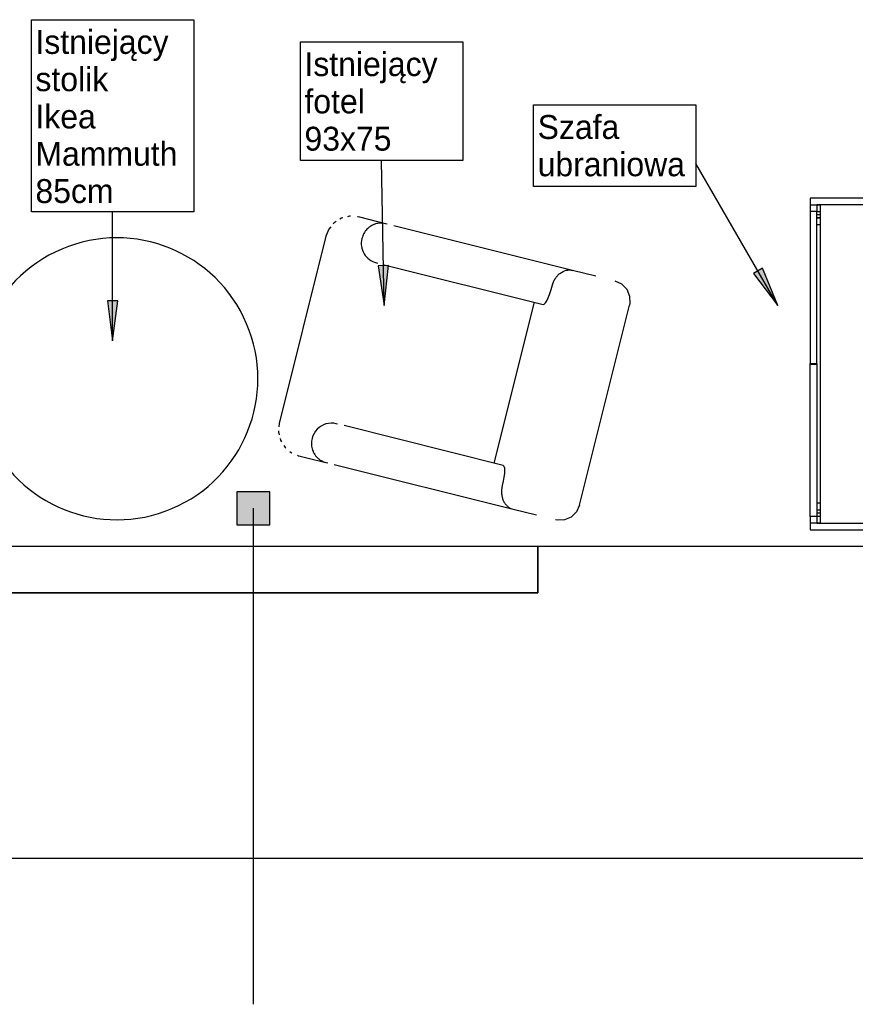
# Model space of a CAD drawing. Header units: centimetres. Extents: x -1062 to 5388, y 1642 to 2943.
# Tile 54 of 90: x 4357 to 4609, y 2000 to 2297. Entities that reach past the tile are written whole.
import ezdxf

# ---------------------------------------------------------------- set-up
doc = ezdxf.new("R2010")
doc.units = ezdxf.units.CM
for name, color, linetype in [('M-XREF', 252, 'Continuous'), ('XREF$0$Krawędzie wspólne', 8, 'Continuous'), ('XREF$0$Meble', 8, 'Continuous'), ('XREF$0$Notatki tekstowe', 8, 'Continuous'), ('XREF$0$Notatki tekstowe-1', 8, 'Continuous'), ('XREF$0$Oznaczenia pomieszczeń', 8, 'Continuous'), ('XREF$0$Oznaczenia pomieszczeń-1', 8, 'Continuous'), ('XREF$0$Zabudowa', 8, 'Continuous'), ('XREF$0$Zabudowa-1', 8, 'Continuous'), ('XREF$0$Ściany', 8, 'Continuous'), ('XREF$0$Ściany-2', 8, 'Continuous')]:
    doc.layers.add(name, color=color, linetype=linetype)
doc.styles.add('XREF$0$Arial', font='txt', dxfattribs={"height": 7.2})

# ---------------------------------------------------------------- blocks, each defined once
blk = doc.blocks.new('XREF$0$350238_Oak Coffee table HOLLY Dia 800x500 - 350238_Oak Coffee table HOLLY Dia 800x500-869748-Aranżacja_01')
at = {"layer": 'XREF$0$Meble'}
for start, end in [(360, 180), (180, 360)]:
    blk.add_arc((0, 0), 42.5, start, end, dxfattribs=at)
blk = doc.blocks.new('XREF$0$Armchair Plump - Armchair Plump 2-884728-Aranżacja_01')
at = {"layer": 'XREF$0$Meble'}
for p, q in [((31.1, 52.51), (-31.1, 52.51)), ((-37.1, 40.58), (-37.1, 33.34)), ((37.1, 33.34), (37.1, 40.58)), ((-37.1, 33.34), (-37.1, -22.2)), ((37.1, -22.2), (37.1, 33.34)), ((-31, 28.48), (-31.1, 28.48)), ((-25, -22.2), (-25, 27.25)), ((25, 27.25), (25, -22.2)), ((31, 28.48), (31.1, 28.48)), ((-25, 24.37), (25, 24.37)), ((-37.1, -24.25), (-37.1, -24.78)), ((-37.1, -24.78), (-37.1, -32.78)), ((-25, -24.61), (-25, -24.25)), ((25, -24.25), (25, -24.61)), ((37.1, -24.78), (37.1, -24.25)), ((37.1, -30.78), (37.1, -24.78)), ((-31.1, -30.6), (-31, -30.6)), ((31, -30.6), (31.1, -30.6)), ((37.1, -32.78), (37.1, -30.78)), ((-37.1, -32.78), (-37.1, -33.31)), ((-37.1, -33.31), (-37.08, -33.45)), ((37.05, -33.67), (37.1, -33.31)), ((37.1, -33.31), (37.1, -32.78)), ((-29.1, -41.31), (29.1, -41.31)), ((29.1, -41.31), (30.09, -41.15))]:
    blk.add_line(p, q, dxfattribs=at)
at = {"layer": 'XREF$0$Meble', "flags": 128}
for points in [[(-37.1, 46.51), (-36.69, 48.69), (-35.52, 50.57), (-33.75, 51.9), (-31.62, 52.49), (-31.1, 52.51)], [(31.1, 52.51), (33.28, 52.11), (35.16, 50.94), (36.48, 49.16), (37.08, 47.03), (37.1, 46.51)], [(-25, 27.25), (-25.15, 27.53), (-25.59, 27.79), (-26.31, 28.02), (-27.26, 28.22), (-28.4, 28.36), (-29.66, 28.45), (-31, 28.48)], [(25, 27.25), (25.15, 27.53), (25.59, 27.79), (26.31, 28.02), (27.26, 28.22), (28.4, 28.36), (29.66, 28.45), (31, 28.48)], [(-36.73, -35.58), (-36.69, -35.84), (-36.38, -36.43)], [(36.5, -36.14), (36.78, -35.56), (36.8, -35.42)], [(-35.74, -37.66), (-35.5, -38.1), (-35.08, -38.51)], [(35.19, -38.37), (35.67, -37.87), (35.84, -37.53)], [(-34.2, -39.37), (-33.66, -39.88), (-33.3, -40.06)], [(-32.2, -40.58), (-31.35, -40.99), (-29.1, -41.31)], [(31.3, -40.95), (31.63, -40.9), (32.38, -40.5)], [(33.44, -39.95), (33.9, -39.71), (34.33, -39.26)]]:
    blk.add_lwpolyline(points, dxfattribs=at)
at = {"layer": 'XREF$0$Meble'}
for centre, major_axis, start_param, end_param in [((-31, -24.61), (-6, 0), 1.570796, 3.141593), ((31, -24.61), (6, 0), 3.141593, 3.665191), ((31, -24.61), (6, 0), 3.66611, 4.712389)]:
    blk.add_ellipse(centre, major_axis=major_axis, ratio=0.999568, start_param=start_param, end_param=end_param, dxfattribs=at)
for points, knots in [([(-31.1, 28.48), (-31.51, 28.49), (-32.31, 28.55), (-33.26, 28.79), (-33.94, 29.06), (-34.42, 29.29), (-34.86, 29.55), (-35.79, 30.21), (-36.46, 31.04), (-36.86, 31.94), (-37.04, 32.56), (-37.1, 33.03), (-37.1, 33.34)], [0, 0, 0, 0, 0.111111, 0.222222, 0.277778, 0.333333, 0.388889, 0.444444, 0.722222, 0.791667, 0.861111, 1, 1, 1, 1]), ([(31.1, 28.48), (31.41, 28.49), (31.86, 28.51), (32.45, 28.6), (32.88, 28.7), (33.22, 28.8), (33.49, 28.89), (33.75, 28.98), (34.06, 29.12), (34.46, 29.31), (34.86, 29.55), (35.26, 29.83), (35.62, 30.14), (36.04, 30.56), (36.47, 31.13), (36.84, 31.85), (37.05, 32.59), (37.1, 33.09), (37.1, 33.34)], [-1, -1, -1, -1, -0.916667, -0.875, -0.833333, -0.791667, -0.770833, -0.75, -0.708333, -0.666667, -0.611111, -0.555556, -0.5, -0.444444, -0.333333, -0.222222, -0.111111, 0, 0, 0, 0]), ([(-37.1, -24.78), (-37.1, -25.29), (-37, -26.05), (-36.66, -27.02), (-36.37, -27.59), (-36.09, -28.02), (-35.79, -28.43), (-35.44, -28.82), (-35.06, -29.16), (-34.65, -29.49), (-34.11, -29.84), (-33.4, -30.18), (-32.41, -30.5), (-31.62, -30.6), (-31.1, -30.6)], [0, 0, 0, 0, 0.166667, 0.25, 0.333333, 0.375, 0.416667, 0.5, 0.541667, 0.583333, 0.666667, 0.75, 0.833333, 1, 1, 1, 1]), ([(31.1, -30.6), (31.62, -30.6), (32.41, -30.5), (33.4, -30.18), (34.11, -29.84), (34.65, -29.49), (35.06, -29.16), (35.44, -28.82), (35.87, -28.34), (36.24, -27.81), (36.49, -27.36), (36.7, -26.9), (37, -26.05), (37.1, -25.29), (37.1, -24.78)], [0, 0, 0, 0, 0.166667, 0.25, 0.333333, 0.416667, 0.458333, 0.5, 0.583333, 0.666667, 0.708333, 0.75, 0.833333, 1, 1, 1, 1])]:
    blk.add_open_spline(points, degree=3, knots=knots, dxfattribs=at)
blk = doc.blocks.new('XREF$0$Blocks_Beller Wardrobe_F03844EN - Unique-887108-Aranżacja_01')
at = {"layer": 'XREF$0$Zabudowa'}
for p, q in [((48, 25.5), (-48, 25.5)), ((-48, 25.5), (-48, -29.5)), ((48, -29.5), (48, 25.5)), ((-48, -29.5), (48, -29.5)), ((-45, -29.5), (-45, -30.5)), ((-44.12, -30.5), (-44.12, -29.5)), ((-44, -29.5), (-44, -30.5)), ((-42, -30.5), (-42, -29.5)), ((42, -29.5), (42, -30.5)), ((44, -30.5), (44, -29.5)), ((44.12, -29.5), (44.12, -30.5)), ((45, -29.5), (45, -30.5)), ((-48, -32.5), (-46, -32.5)), ((-0.1, -30.5), (0.1, -30.5)), ((0.1, -31.5), (-0.1, -31.5)), ((0.1, -32.5), (-0.1, -32.5)), ((46, -32.5), (48, -32.5))]:
    blk.add_line(p, q, dxfattribs=at)
at = {"layer": 'XREF$0$Zabudowa-1'}
for p, q in [((-48, 27.5), (-50, 27.5)), ((-50, 27.5), (-50, -32.5)), ((-48, 25.5), (-48, 27.5)), ((48, 27.5), (-48, 27.5)), ((-48, 27.5), (-48, 25.5)), ((50, 27.5), (48, 27.5)), ((48, 27.5), (48, 25.5)), ((48, 25.5), (48, 27.5)), ((50, -32.5), (50, 27.5)), ((-48, -32.5), (-48, -29.5)), ((-48, -29.5), (-48, -30.5)), ((-46, -30.5), (-46, -29.5)), ((46, -29.5), (46, -30.5)), ((48, -29.5), (48, -32.5)), ((48, -30.5), (48, -29.5)), ((-50, -32.5), (-48, -32.5)), ((-48, -30.5), (-46, -30.5)), ((-0.1, -30.5), (-46, -30.5)), ((-46, -30.5), (-46, -32.5)), ((-46, -32.5), (-0.1, -32.5)), ((-0.1, -32.5), (-0.1, -30.5)), ((0.1, -32.5), (0.1, -30.5)), ((0.1, -30.5), (46, -30.5)), ((46, -32.5), (0.1, -32.5)), ((46, -30.5), (46, -32.5)), ((46, -30.5), (48, -30.5)), ((48, -32.5), (50, -32.5))]:
    blk.add_line(p, q, dxfattribs=at)
blk = doc.blocks.new('XREF')
at = {"layer": 'XREF$0$Notatki tekstowe-1'}
for points in [[(-533.18, 2210.74), (-531.8, 2222.76), (-534.96, 2222.71)], [(-414.47, 2210.74), (-419.1, 2221.92), (-421.84, 2220.34)], [(-615.02, 2200.07), (-613.44, 2212.07), (-616.6, 2212.07)]]:
    blk.add_hatch(color=256, dxfattribs=at).paths.add_polyline_path(points)
at = {"layer": 'XREF$0$Oznaczenia pomieszczeń-1'}
blk.add_hatch(color=256, dxfattribs=at).paths.add_polyline_path([(-567.6, 2144.58), (-567.6, 2154.58), (-577.6, 2154.58), (-577.6, 2144.58)])
at = {"layer": 'XREF$0$Krawędzie wspólne'}
blk.add_line((-486.86, 2124.08), (-814.92, 2124.08), dxfattribs=at)
at = {"layer": 'XREF$0$Notatki tekstowe'}
for p, q in [((-533.18, 2210.74), (-533.92, 2254.42)), ((-414.47, 2210.74), (-439.16, 2253.52)), ((-615.02, 2200.07), (-615.02, 2238.91)), ((-531.8, 2222.76), (-534.96, 2222.71)), ((-534.96, 2222.71), (-533.18, 2210.74)), ((-533.18, 2210.74), (-531.8, 2222.76)), ((-419.1, 2221.92), (-421.84, 2220.34)), ((-421.84, 2220.34), (-414.47, 2210.74)), ((-414.47, 2210.74), (-419.1, 2221.92)), ((-613.44, 2212.07), (-616.6, 2212.07)), ((-616.6, 2212.07), (-615.02, 2200.07)), ((-615.02, 2200.07), (-613.44, 2212.07))]:
    blk.add_line(p, q, dxfattribs=at)
at = {"layer": 'XREF$0$Notatki tekstowe', "flags": 128}
for points in [[(-639.49, 2296.87), (-590.56, 2296.87), (-590.56, 2238.91), (-639.49, 2238.91)], [(-558.38, 2290.18), (-509.46, 2290.18), (-509.46, 2254.42), (-558.38, 2254.42)], [(-488.08, 2271.23), (-439.16, 2271.23), (-439.16, 2246.59), (-488.08, 2246.59)]]:
    blk.add_lwpolyline(points, close=True, dxfattribs=at)
at = {"layer": 'XREF$0$Oznaczenia pomieszczeń'}
for p, q in [((-567.6, 2154.58), (-577.6, 2154.58)), ((-577.6, 2154.58), (-577.6, 2144.58)), ((-567.6, 2144.58), (-567.6, 2154.58)), ((-572.6, 2149.58), (-572.6, 2000.04)), ((-577.6, 2144.58), (-567.6, 2144.58))]:
    blk.add_line(p, q, dxfattribs=at)
at = {"layer": 'XREF$0$Ściany'}
for p, q in [((-486.86, 2138.08), (-486.86, 2124.08)), ((-486.86, 2124.08), (-486.86, 2138.08)), ((-814.92, 2124.08), (-486.86, 2124.08))]:
    blk.add_line(p, q, dxfattribs=at)
at = {"layer": 'XREF$0$Ściany-2'}
for p, q in [((-486.86, 2138.08), (-782.54, 2138.08)), ((-314.22, 2138.08), (-486.86, 2138.08)), ((-915.87, 2044.08), (134.28, 2044.08))]:
    blk.add_line(p, q, dxfattribs=at)
at = {"layer": 'XREF$0$Meble'}
for name, p, rotation in [('XREF$0$350238_Oak Coffee table HOLLY Dia 800x500 - 350238_Oak Coffee table HOLLY Dia 800x500-869748-Aranżacja_01', (-613.73, 2188.61), 112.9999999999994), ('XREF$0$Armchair Plump - Armchair Plump 2-884728-Aranżacja_01', (-517.67, 2193.37), 255.9999999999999)]:
    blk.add_blockref(name, p, dxfattribs=dict(at, rotation=rotation))
at = {"layer": 'XREF$0$Zabudowa', "rotation": 269.9999999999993}
blk.add_blockref('XREF$0$Blocks_Beller Wardrobe_F03844EN - Unique-887108-Aranżacja_01', (-372.22, 2193.08), dxfattribs=at)
at = {"layer": 'XREF$0$Notatki tekstowe-1', "char_height": 7.2, "width": 46.56, "attachment_point": 1, "line_spacing_factor": 0.936439, "style": 'XREF$0$Arial'}
for s, insert in [('\\pxt7.05556,14.11111,21.16667,28.22222,35.27778,42.33333,49.38889,56.44444,63.5,70.55556,77.61111,84.66667,91.72222,98.77778,105.83333,112.88889,119.94444,127,134.05556,141.11111,148.16667,155.22222,162.27778,169.33333,176.38889,183.44444,190.5,197.55556,204.61111,211.66667,218.72222,225.77778;{Istniejący stolik\\PIkea Mammuth 85cm}', (-638.29, 2293.76)), ('\\pxt7.05556,14.11111,21.16667,28.22222,35.27778,42.33333,49.38889,56.44444,63.5,70.55556,77.61111,84.66667,91.72222,98.77778,105.83333,112.88889,119.94444,127,134.05556,141.11111,148.16667,155.22222,162.27778,169.33333,176.38889,183.44444,190.5,197.55556,204.61111,211.66667,218.72222,225.77778;{Istniejący fotel 93x75}', (-557.18, 2287.07)), ('\\pxt7.05556,14.11111,21.16667,28.22222,35.27778,42.33333,49.38889,56.44444,63.5,70.55556,77.61111,84.66667,91.72222,98.77778,105.83333,112.88889,119.94444,127,134.05556,141.11111,148.16667,155.22222,162.27778,169.33333,176.38889,183.44444,190.5,197.55556,204.61111,211.66667,218.72222,225.77778;{Szafa ubraniowa}', (-486.88, 2268.12))]:
    blk.add_mtext(s, dxfattribs=dict(at, insert=insert))

msp = doc.modelspace()

# ---------------------------------------------------------------- block references
at = {"layer": 'M-XREF'}
msp.add_blockref('XREF', (5000, 0), dxfattribs=at)

doc.saveas('drawing.dxf')
